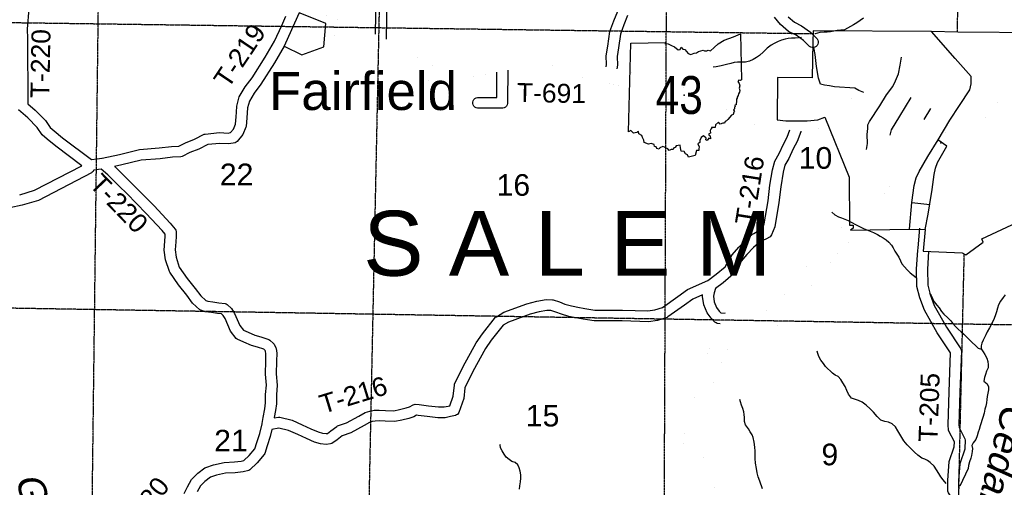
# Model space of a CAD drawing. Header units: feet. Extents: x -155 to 2562643, y -56 to 364810.
# Tile 83 of 121: x 2464126 to 2482326, y 277287 to 285928. Entities that reach past the tile are written whole.
import ezdxf
from ezdxf.enums import TextEntityAlignment as Align

# ---------------------------------------------------------------- set-up
doc = ezdxf.new("R2010")
doc.units = ezdxf.units.FT
doc.header["$MEASUREMENT"] = 0
doc.linetypes.add('HIDDEN2', pattern=[0.1875, 0.125, -0.0625])
doc.linetypes.add('water', pattern=[0])
for name, color, linetype in [('62', 7, 'Continuous'), ('COUNTY-RD', 7, 'Continuous'), ('HTEXT', 3, 'Continuous'), ('INCORPORATED', 3, 'Continuous'), ('MTEXT', 2, 'Continuous'), ('RT-MKR', 7, 'Continuous'), ('SECTION', 8, 'HIDDEN2'), ('SECTION-TEXT', 8, 'Continuous'), ('STATE-RT', 2, 'Continuous'), ('STREET-URBAN', 15, 'Continuous'), ('TR-TEXT', 6, 'Continuous'), ('TWP-RD', 6, 'Continuous'), ('WATER-TEXT', 1, 'Continuous'), ('WATERWAY', 14, 'water')]:
    doc.layers.add(name, color=color, linetype=linetype)
doc.styles.add('ARIAL', font='arial.ttf')

# ---------------------------------------------------------------- blocks, each defined once
blk = doc.blocks.new('SR3')
at = {"layer": '62', "color": 0, "linetype": 'Continuous'}
blk.add_line((-834, -543), (-794, 884), dxfattribs=at)
for points in [[(-794, 884), (-240, 893), (-249, 876), (-197, 872), (-141, 842), (-94, 823), (-37, 777), (-2, 778), (12, 815), (39, 786), (70, 781), (124, 713), (168, 698), (222, 722), (262, 725), (291, 749), (367, 768), (388, 756), (428, 759), (448, 768), (484, 760), (545, 812), (609, 873), (707, 931), (853, 985), (968, 1034), (985, 294)], [(985, 294), (968, 283), (941, 288), (924, 267), (946, 233), (956, 196), (947, 156), (956, 122), (950, 94), (933, 67), (927, 40), (913, 12), (914, -3), (901, -16), (903, -62), (896, -88), (899, -110), (877, -115), (882, -134), (868, -148), (871, -172), (855, -188), (870, -219), (858, -229), (848, -266), (820, -274), (763, -343), (744, -369), (721, -376), (709, -403), (681, -403), (640, -421), (613, -389), (566, -428), (560, -472), (501, -471), (503, -494), (490, -500), (478, -523), (485, -563), (457, -573), (460, -596), (478, -610), (486, -655), (456, -646), (432, -683), (407, -674), (415, -643), (373, -605), (333, -635), (312, -684), (312, -717), (282, -737), (301, -783), (298, -815), (299, -845), (261, -844), (239, -926)], [(239, -926), (174, -942), (129, -951), (114, -914), (81, -895), (61, -857), (15, -852), (4, -800), (-2, -759), (-65, -769), (-82, -795), (-104, -801), (-117, -827), (-148, -829), (-180, -841), (-202, -816), (-255, -791), (-279, -778), (-330, -798), (-340, -822), (-380, -812), (-390, -785), (-414, -777), (-419, -748), (-471, -733), (-511, -739), (-581, -716), (-585, -679), (-609, -633), (-621, -602), (-665, -577), (-674, -540), (-689, -541), (-701, -556), (-751, -563), (-770, -548), (-798, -522), (-834, -543)]]:
    blk.add_lwpolyline(points, dxfattribs=at)
at = {"layer": 'RT-MKR', "color": 0, "linetype": 'Continuous'}
blk.add_lwpolyline([(-794, 884), (-240, 893), (-249, 876), (-197, 872), (-141, 842), (-94, 823), (-37, 777), (-2, 778), (12, 815), (39, 786), (70, 781), (124, 713), (168, 698), (222, 722), (262, 725), (291, 749), (367, 768), (388, 756), (428, 759), (448, 768), (484, 760), (545, 812), (609, 873), (707, 931), (853, 985), (968, 1034), (985, 294), (985, 294), (968, 283), (941, 288), (924, 267), (946, 233), (956, 196), (947, 156), (956, 122), (950, 94), (933, 67), (927, 40), (913, 12), (914, -3), (901, -16), (903, -62), (896, -88), (899, -110), (877, -115), (882, -134), (868, -148), (871, -172), (855, -188), (870, -219), (858, -229), (848, -266), (820, -274), (763, -343), (744, -369), (721, -376), (709, -403), (681, -403), (640, -421), (613, -389), (566, -428), (560, -472), (501, -471), (503, -494), (490, -500), (478, -523), (485, -563), (457, -573), (460, -596), (478, -610), (486, -655), (456, -646), (432, -683), (407, -674), (415, -643), (373, -605), (333, -635), (312, -684), (312, -717), (282, -737), (301, -783), (298, -815), (299, -845), (261, -844), (239, -926), (239, -926), (174, -942), (129, -951), (114, -914), (81, -895), (61, -857), (15, -852), (4, -800), (-2, -759), (-65, -769), (-82, -795), (-104, -801), (-117, -827), (-148, -829), (-180, -841), (-202, -816), (-255, -791), (-279, -778), (-330, -798), (-340, -822), (-380, -812), (-390, -785), (-414, -777), (-419, -748), (-471, -733), (-511, -739), (-581, -716), (-585, -679), (-609, -633), (-621, -602), (-665, -577), (-674, -540), (-689, -541), (-701, -556), (-751, -563), (-770, -548), (-798, -522), (-834, -543), (-834, -543), (-794, 884)], close=True, dxfattribs=at)
at = {"layer": 'RT-MKR', "color": 0}
blk.add_point((63, 48), dxfattribs=at)

msp = doc.modelspace()

# ---------------------------------------------------------------- linework, layer by layer
at = {"layer": 'COUNTY-RD'}
for points in [[(2474974.35, 285097.41), (2474966.81, 285259.29), (2474996.68, 285439.79), (2475036.41, 285708.35), (2475108.24, 285904.73), (2475179.16, 286087.54)], [(2475360.9, 286003.05), (2475295.4, 285834.2), (2475231.27, 285658.86), (2475194.28, 285408.83), (2475167.57, 285247.48), (2475175.15, 285085.12), (2475163.89, 285019.12)], [(2474967.94, 285059.82), (2474974.35, 285097.41)], [(2473144.19, 284419.49), (2473143.9, 284377.78)]]:
    msp.add_lwpolyline(points, dxfattribs=at)
at = {"layer": 'INCORPORATED'}
msp.add_lwpolyline([(2469494.69, 285973.95), (2469288.65, 286056.77), (2469151.18, 285740.69), (2469012.6, 285441.54), (2469341.27, 285280.58), (2469747.84, 285429.33), (2469787.19, 285856.13), (2469494.69, 285973.95)], dxfattribs=at)
at = {"layer": 'INCORPORATED', "flags": 128}
msp.add_lwpolyline([(2483002.97, 285686.43), (2481469.71, 285698.64), (2480978.12, 285708.05), (2478793.51, 285722.19), (2478793.51, 285722.19), (2478787.42, 285513.09), (2478774.04, 284855.56), (2478774.04, 284855.56), (2478131.46, 284858.01), (2478131.46, 284858.01), (2478128.5, 284079.79), (2478128.5, 284079.79), (2478289.8, 284058.45), (2478289.8, 284058.45), (2478510.07, 284056.21), (2478510.07, 284056.21), (2478683.93, 284058.84), (2478879.02, 284077.83), (2479008.59, 284125.01), (2479008.59, 284125.01), (2479460.07, 283019.2), (2479460.07, 283019.2), (2479466.91, 282131.89), (2479466.91, 282131.89), (2479530.33, 282131.86), (2479530.33, 282076.9), (2479481.68, 282040.09), (2479481.68, 282040.09), (2480571.18, 282055.85), (2480862.01, 282053.29), (2480826.15, 281648.06), (2481548.44, 281617.59), (2481613.17, 281584.86), (2481936.93, 281815.87), (2481911.67, 281877.46), (2483101.95, 282432.74)], dxfattribs=at)
at = {"layer": 'SECTION'}
for points in [[(2471217.03, 307520.5), (2470320.08, 264556)], [(2465314.33, 264624.41), (2465742.8, 299321.65)], [(2475990.57, 264478.43), (2476124.29, 296760.95)], [(2481598.92, 296578.25), (2481453.93, 285698.94)], [(2454956.71, 286000.25), (2478791.99, 285670.05)], [(2481154.83, 263036.28), (2481586.19, 281598.5)], [(2486765.79, 280214.71), (2455117.38, 280743.49)]]:
    msp.add_lwpolyline(points, dxfattribs=at)
at = {"layer": 'STATE-RT', "color": 2, "linetype": 'Continuous', "const_width": 0.05}
for points in [[(2470702.9, 285661.91), (2470549.55, 285722.02), (2470335.09, 285805.23), (2470097.37, 285895.72), (2469842.57, 285995.53), (2469550.39, 286113.23), (2469278.56, 286221.14), (2469010.61, 286331.16), (2468740.72, 286439.98), (2468483.67, 286538.67), (2468260.32, 286625.26), (2468130.57, 286676.14), (2467972.44, 286720.53), (2467731.65, 286781.36), (2467463.34, 286851.61), (2467387.65, 286870.1)], [(2472948.1, 284956.49), (2472772.78, 284927.27), (2472541.96, 284889.59), (2472287.05, 284849.84), (2472030.9, 284803.85), (2471888.79, 284781.99), (2471797.65, 284780.62), (2471709.63, 284791.82), (2471624.7, 284811.04), (2471530.61, 284848.57), (2471408.18, 284920.38), (2471268.86, 285000.3), (2471109.98, 285092.75), (2470902.19, 285216.75), (2470760.53, 285303.52), (2470689.82, 285342.76), (2470606.23, 285377.59), (2470440.55, 285442.52), (2470227.47, 285525.19), (2469989.29, 285615.86), (2469731.81, 285716.73)], [(2474976.17, 285058.27), (2474943.78, 285064.34), (2474751.51, 285110.78), (2474649.95, 285134.06), (2474588.33, 285153.56), (2474511.15, 285184.19), (2474396.54, 285230.7), (2474281.9, 285284.85), (2474183.78, 285325.45), (2474093.58, 285353.99), (2473988.93, 285378.47), (2473892.07, 285397.68), (2473797.98, 285403.49), (2473717.9, 285402.28), (2473617.09, 285386.98), (2473522.37, 285369.04), (2473350.26, 285336.36), (2473168.51, 285301.58), (2472960.3, 285262.66), (2472723.96, 285223.27), (2472494.68, 285185.85), (2472237.43, 285145.72), (2471981.58, 285099.79), (2471863.61, 285081.65), (2471814.41, 285080.9), (2471761.81, 285087.6), (2471713.94, 285098.44), (2471662.81, 285118.83), (2471558.7, 285179.88), (2471418.94, 285260.06), (2471262.3, 285351.21), (2471057.41, 285473.47), (2470911.73, 285562.72), (2470901.46, 285568.42)], [(2478363.24, 283894.44), (2478006.91, 283944.59), (2477861.28, 283966.59), (2477712.08, 283989.51), (2477637.26, 284021.07), (2477573.66, 284056.13), (2477514.22, 284108.28), (2477446.45, 284178.12), (2477409.92, 284213.56), (2477377.18, 284234.68), (2477336.59, 284257.89), (2477313.27, 284266.61), (2477292.1, 284270.73), (2477273.23, 284273.13), (2477216.28, 284266.28), (2477075.8, 284248.08), (2476933.39, 284231.66), (2476822.19, 284220.71), (2476721.29, 284229.51), (2476651.56, 284243.89), (2476575.02, 284267.3), (2476449.73, 284320.24), (2476260.8, 284397.24), (2476081.38, 284470.91), (2475884.86, 284537.59), (2475739.38, 284581.11), (2475569.57, 284619.37), (2475341.83, 284670.12), (2475162.22, 284711.62), (2475010.35, 284746.66), (2474880.9, 284770.9), (2474682.77, 284818.76), (2474571.05, 284844.36), (2474487.61, 284870.76), (2474399.41, 284905.77), (2474275.98, 284955.86), (2474160.42, 285010.45), (2474081, 285043.31), (2474014.06, 285064.49), (2473925.55, 285085.19), (2473853.47, 285099.5), (2473791, 285103.35), (2473742.78, 285102.62), (2473667.53, 285091.2), (2473578.27, 285074.3), (2473406.44, 285041.66), (2473224.27, 285006.8), (2473148.36, 284992.61)], [(2478129.07, 284230.35), (2478050.23, 284241.45), (2477906.46, 284263.17), (2477794.4, 284280.39), (2477768.32, 284291.39), (2477747.02, 284303.13), (2477721.14, 284325.84), (2477658.59, 284390.3), (2477597.48, 284449.58), (2477533.06, 284491.12), (2477464.43, 284530.39), (2477395.01, 284556.33), (2477339.76, 284567.09), (2477274.25, 284575.43), (2477179.08, 284563.96), (2477039.36, 284545.86), (2476901.51, 284529.98), (2476820.49, 284521.99), (2476764.77, 284526.85), (2476725.9, 284534.87), (2476677.54, 284549.66), (2476564.73, 284597.32), (2476374.4, 284674.9), (2476186.66, 284751.99), (2475976.08, 284823.45), (2475815.42, 284871.49), (2475635.17, 284912.11), (2475408.23, 284962.68), (2475229.7, 285003.94), (2475163.89, 285019.12)], [(2481630.44, 283652.51), (2481708.72, 283783.96), (2481828.95, 283926.05), (2481956.96, 284084.3), (2482047.33, 284211.92), (2482141.7, 284339.6), (2482214.7, 284420.86), (2482281.92, 284486.01), (2482347.25, 284543.11), (2482426.65, 284598.42), (2482541.95, 284666.29), (2482655.58, 284712.1), (2482787.22, 284760.18), (2482842.06, 284780.15)], [(2480085.12, 284558.99), (2480056.87, 284570.59), (2479962.23, 284597.21), (2479893.89, 284608.2), (2479827.76, 284605.2), (2479765.76, 284594.24), (2479691.88, 284573.08), (2479590.28, 284527.46), (2479490.89, 284467.84), (2479399.56, 284406.34), (2479286.67, 284310.44), (2479171.75, 284216.52), (2479102.29, 284167.37), (2479032.62, 284132.25), (2479017.66, 284127.14)], [(2481347.8, 283790.12), (2481319.4, 283804.12), (2481177.95, 283878.13), (2481026.18, 283972.03), (2480888.55, 284058.12), (2480845.85, 284085.23), (2480688.17, 284185.35), (2480503.96, 284302.8), (2480338.01, 284406.51), (2480216.51, 284486.83), (2480141.6, 284535.8), (2480085.12, 284558.99)], [(2479017.66, 284127.14), (2478952.81, 284104.99), (2478879.02, 284077.83), (2478806.96, 284068.72), (2478718.87, 284059.37), (2478582.54, 284057.31), (2478416.14, 284054.79), (2478279.73, 284058.74), (2478157.17, 284074.92), (2478131.45, 284078.54)], [(2479065.73, 283985.05), (2478672.87, 283850.86)], [(2479677.45, 282184.45), (2479773.96, 282263.72), (2479837.29, 282320.79), (2479892.54, 282381.74), (2479973.14, 282491.18), (2480049.56, 282612.57), (2480120.11, 282723.86), (2480194.62, 282839.22), (2480229.61, 282913.89), (2480264.29, 283010.61), (2480266.29, 283010.64), (2480308.54, 283137.53), (2480356.86, 283260.5), (2480421.16, 283387.73), (2480495.55, 283511.1), (2480579.72, 283650.65), (2480722.66, 283885.27), (2480845.85, 284085.23)], [(2478672.87, 283850.86), (2478565.42, 283865.98)], [(2483099, 282421.55), (2483079.07, 282504.09), (2483049.47, 282607.85), (2483016.01, 282701.53), (2482966.45, 282798.98), (2482913.14, 282878.33), (2482853.86, 282955.59), (2482778.53, 283032.61), (2482685.13, 283111.35), (2482598.01, 283172.16), (2482488.81, 283234.64), (2482333.29, 283310.44), (2482181.81, 283384.3), (2482030.34, 283458.16), (2481814.29, 283559.1), (2481630.44, 283652.51), (2481485.04, 283722.46), (2481347.8, 283790.12)], [(2479102.73, 281889.51), (2479182.82, 281967.75), (2479278.51, 282051.32), (2479381.54, 282136.67), (2479466.34, 282205.7)], [(2479513.78, 282050.9), (2479637.25, 282151.43), (2479677.45, 282184.45)], [(2479312.35, 281674.91), (2479386.46, 281747.29), (2479472.91, 281822.78), (2479571.94, 281904.83), (2479742.75, 282043.87)], [(2479500.84, 282040.37), (2479513.78, 282050.9)], [(2477165.49, 280503.03), (2477182.46, 280538.62), (2477353.01, 280545.37), (2477507.09, 280555.81), (2477655.93, 280558.06), (2477834.01, 280554.69), (2478012.63, 280553.63), (2478024.07, 280555.24), (2478042.1, 280573.8), (2478123.14, 280680.09), (2478264.52, 280866.26), (2478409.88, 281059.17), (2478599.03, 281288.88), (2478749.91, 281472.54), (2478884.08, 281641.28), (2479006.54, 281788.42), (2479098.79, 281885.53)], [(2476956.68, 277228.52), (2476980.65, 277336.09), (2476993.35, 277470.77), (2476984.27, 277556.54), (2476941.39, 277642.81), (2476867.14, 277730.26), (2476774.34, 277818.13), (2476717.1, 277869.48), (2476713.17, 277908.53), (2476702.75, 278082.9), (2476699.08, 278157.49), (2476730.72, 278186.64), (2476779.7, 278240.96), (2476817.33, 278339.17), (2476839.54, 278449), (2476865.34, 278646.01), (2476905.15, 278923.76), (2476945.58, 279192.44), (2476956.29, 279229.15), (2476984.18, 279301.92), (2477055.3, 279472.01), (2477135.13, 279668.83), (2477224.09, 279892.61), (2477322.83, 280135.99), (2477375.38, 280246.2), (2477519.51, 280255.97), (2477655.35, 280258.02), (2477830.29, 280254.71), (2478032.69, 280253.51), (2478113.86, 280264.9), (2478198.99, 280304.74), (2478269.8, 280377.66), (2478361.88, 280498.43), (2478503.78, 280685.28), (2478645.58, 280873.47), (2478830.73, 281098.32), (2478983.23, 281283.96), (2479116.82, 281451.94), (2479230.82, 281588.94), (2479316.29, 281678.89)], [(2476629.86, 277228.9), (2476670.08, 277321.64), (2476683.73, 277382.97), (2476691.85, 277469.05), (2476691.61, 277471.32), (2476689.03, 277476.53), (2476649.02, 277523.64), (2476571, 277597.51), (2476467.76, 277690.14), (2476423.87, 277787.03), (2476414.07, 277884.57), (2476403.19, 278066.58), (2476396.11, 278210.5), (2476422.42, 278293.42), (2476476.66, 278360.48), (2476517.22, 278397.86), (2476519.54, 278400.42), (2476528.25, 278423.15), (2476543.44, 278498.26), (2476568.12, 278686.77), (2476608.33, 278967.36), (2476651.92, 279257.06), (2476671.75, 279325.01), (2476705.66, 279413.5), (2476777.9, 279586.25), (2476856.73, 279780.61), (2476945.69, 280004.41), (2477048.19, 280257.05), (2477073.7, 280310.54)]]:
    msp.add_lwpolyline(points, dxfattribs=at)
at = {"layer": 'STREET-URBAN'}
for points in [[(2480571.18, 282055.85), (2480614.72, 282547.12), (2480657.88, 282862.08), (2480696.59, 283006.69), (2480753.59, 283121.42), (2480911.19, 283397.38), (2481100.51, 283707.7), (2481321.37, 284070.4), (2481497, 284344.52), (2481688.52, 284632.81), (2481711.53, 284743.22), (2481714.31, 284877.48), (2481419.02, 285211.31), (2480978.12, 285708.05)], [(2479728.4, 284583.54), (2479638.97, 284621.63), (2479564.55, 284661), (2479186, 284687.51), (2479091.78, 284702.65), (2479003.59, 284715.85), (2478927.35, 284735.17), (2478888.32, 284845), (2478856.31, 285061.08), (2478830.23, 285287.23), (2478806.77, 285410.98)], [(2479779.07, 283529.02), (2479798.08, 283639.4), (2479792.55, 283805.64), (2479805.54, 283917.95), (2479800.95, 283982.02), (2479832.38, 284046.43), (2480027.87, 284338.77), (2480150.16, 284536.26), (2480264.81, 284693.61), (2480315.88, 284800.27), (2480372.79, 284925.02), (2480403.34, 285085.59), (2480425.99, 285236.06)], [(2480217.01, 283793.58), (2480238.12, 283891.95), (2480391.94, 284143.83), (2480606.97, 284488.45)], [(2480845.85, 284085.23), (2480969.08, 284289.48)], [(2480862, 282053.29), (2480918.9, 282335.59), (2480951.22, 282522.22), (2480992.8, 282791.08), (2481032.28, 283069.94), (2481051.27, 283182.31), (2481090.35, 283286.86), (2481265.71, 283591.04), (2481099.96, 283706.79)], [(2480614.69, 282546.73), (2480950.03, 282515.34)]]:
    msp.add_lwpolyline(points, dxfattribs=at)
msp.add_point((2481152.75, 283653.53), dxfattribs=at)
at = {"layer": 'TWP-RD'}
for points in [[(2470702.9, 285661.91), (2470737.3, 287854.82)], [(2470937.08, 287839.27), (2470901.46, 285568.42)], [(2464295.1, 286132.72), (2464264.5, 285750.66), (2464272.58, 285580.76), (2464278.65, 284375.96), (2464412.08, 284258.9), (2464601.06, 284062.48), (2464690.41, 283935.09), (2464761.17, 283873.08), (2464914.04, 283747.51), (2465454.77, 283343.43), (2465555.03, 283359.16), (2465644.67, 283369.56), (2465647.28, 283370.43), (2465652.81, 283370.77), (2465969.74, 283439.5), (2466339.51, 283528.17), (2466701.4, 283557.58), (2466930.7, 283584.91), (2467064.86, 283592.07), (2467187.39, 283654.54), (2467355.51, 283721.25), (2467537.1, 283810.01), (2467554.12, 283814.87), (2467820.97, 283842.06), (2467979.03, 283832.53), (2468021.96, 283840.61), (2468075.11, 283907.95), (2468112.59, 283996.59), (2468126.92, 284134.88), (2468133.48, 284219.26), (2468136.42, 284331.6), (2468185.48, 284502.5), (2468290.78, 284684.17), (2468420.14, 284854), (2468665.77, 285236.36), (2468834.64, 285533.19), (2468968.72, 285822.63), (2469043.06, 285993.53)], [(2478330.5, 285981.34), (2478448.63, 285880.28), (2478580.04, 285815.83), (2478744.87, 285696.17), (2478867.2, 285574.8), (2478880.45, 285552.06), (2478887.37, 285526.65), (2478887.47, 285500.32), (2478880.76, 285474.87), (2478867.68, 285452), (2478849.13, 285433.31), (2478826.39, 285420.06), (2478800.98, 285413.14), (2478774.65, 285413.04), (2478749.2, 285419.75), (2478726.33, 285432.83), (2478614.92, 285543.36), (2478476.5, 285643.85), (2478337.84, 285711.86), (2478188.67, 285839.47), (2478074.96, 285972.3)], [(2469228.12, 285917.55), (2469151.18, 285740.69), (2469012.6, 285441.54), (2468836.95, 285132.79), (2468584.08, 284739.17), (2468457.51, 284573), (2468370.9, 284423.58), (2468335.68, 284300.9), (2468333.28, 284208.89), (2468326.12, 284116.82), (2468309.22, 283953.7), (2468305.52, 283939.31), (2468248.81, 283805.21), (2468148.31, 283677.88), (2468129.41, 283663.1), (2468107.53, 283653.2), (2467991.71, 283631.41), (2467825.11, 283641.44), (2467600.95, 283618.6), (2467436.43, 283538.19), (2467269.87, 283472.1), (2467127.46, 283399.49), (2467107.18, 283394.04), (2466947.89, 283385.55), (2466721.34, 283358.54), (2466371.11, 283330.07), (2466014.25, 283244.5), (2465880.59, 283215.51), (2465890.78, 283206.49), (2466123.94, 282976.87), (2466248.26, 282854.44), (2466608.98, 282487.32), (2466907.78, 282166.5), (2467000.05, 282059.16), (2467010.78, 282038.43), (2467016.45, 282015.79), (2467017.7, 281919.78), (2467010.55, 281820.39)], [(2473143.9, 284377.78), (2473136.95, 284352.46), (2473123.71, 284329.8), (2473105.08, 284311.33), (2473082.3, 284298.28), (2473056.93, 284291.56), (2472588.29, 284292.41), (2472562.87, 284299.27), (2472540.09, 284312.48), (2472521.5, 284331.13), (2472508.37, 284353.97), (2472501.61, 284379.4), (2472501.65, 284405.73), (2472508.51, 284431.15), (2472521.72, 284453.93), (2472540.37, 284472.52), (2472563.21, 284485.65), (2472588.64, 284492.41), (2472944.71, 284491.76), (2472948.1, 284956.49)], [(2473148.36, 284992.61), (2473144.19, 284419.49)], [(2464125.11, 282692.68), (2464399.01, 282774.77), (2465274.46, 283228.5), (2464790.64, 283590.05), (2464631.76, 283720.56), (2464540.49, 283800.53), (2464446.2, 283934.97), (2464273.83, 284114.13), (2464104.96, 284262.28)], [(2478565.42, 283865.98), (2478562.71, 283857.71), (2478496.11, 283674.87), (2478425.61, 283539.67), (2478343.07, 283364.81), (2478270.86, 283236.85), (2478235.51, 283111.3), (2478192.37, 282840.35), (2478160.02, 282550.76), (2478081.43, 282100.44), (2478023.6, 281950.15), (2478011.38, 281931.78), (2477995.43, 281916.51), (2477920.59, 281871.25), (2477876.83, 281854.65), (2477797.62, 281806.59), (2477790.01, 281801.97), (2477689.1, 281716.76), (2477568.24, 281590.65), (2477459.4, 281463.65), (2477403.35, 281368.61), (2477326.63, 281236.05), (2477315.08, 281222.42), (2477126.57, 281066.94), (2476985.49, 280958.54), (2476960.13, 280879), (2476947.87, 280817.87), (2476964.93, 280713.01), (2477007.28, 280608.61), (2477057.17, 280543.9), (2477088.84, 280509.99), (2477165.49, 280503.03)], [(2477167.03, 281359.56), (2477230.66, 281469.5), (2477296.08, 281580.43), (2477420, 281725.02), (2477552, 281862.76), (2477672.53, 281964.53), (2477672.74, 281964.75), (2477672.92, 281964.86), (2477694.37, 281977.88), (2477694.38, 281977.88), (2477788.76, 282035.15), (2477832.66, 282051.8), (2477853.2, 282064.23), (2477887.77, 282154.05), (2477961.94, 282579.08), (2477994.13, 282867.19), (2478039.83, 283154.26), (2478084.86, 283314.2), (2478165.31, 283456.76), (2478246.43, 283628.62), (2478312.69, 283755.68), (2478363.24, 283894.44)], [(2465480.84, 283123.58), (2465468, 283108.07), (2465452.34, 283095.44), (2464474.39, 282588.57), (2464173.84, 282498.5), (2463943.66, 282451.71)], [(2467168.74, 277174.61), (2467226.23, 277295.53), (2467303.86, 277434.04), (2467312.83, 277445.66), (2467417.29, 277546.27), (2467549.45, 277646.58), (2467563.96, 277654.24), (2467707.8, 277702.19), (2467905.43, 277748.02), (2468093.91, 277754.76), (2468218.5, 277767.49), (2468271.79, 277781.9), (2468368.08, 277874.24), (2468473.26, 277999.76), (2468506.59, 278115.21), (2468565.4, 278279.24), (2468604.97, 278458.96), (2468606.39, 278467.94), (2468606.77, 278468.84), (2468625.72, 278575.36), (2468654.11, 278734.92), (2468654.12, 278734.94), (2468654.88, 278739.23), (2468670.24, 278847.49), (2468672.13, 279002.52), (2468685.45, 279176.24), (2468669.04, 279375.46), (2468673.99, 279623.53), (2468677.95, 279751.22), (2468670.59, 279799.62), (2468663.25, 279815.09), (2468638.49, 279836.51), (2468521.31, 279878.85), (2468410.45, 279908.02), (2468267.34, 279967.67), (2468145.95, 280024.1), (2468127.33, 280038.9), (2468022.56, 280173.28), (2467921.84, 280405.97), (2467886.05, 280460.4), (2467853.52, 280491.07), (2467782.77, 280499.79), (2467669.37, 280516.11), (2467556.97, 280527.77), (2467471.49, 280558.51), (2467453.98, 280569.24), (2467322.68, 280692.67), (2467212.45, 280839.08), (2467060.56, 281028.84), (2466899.22, 281262.01), (2466892.65, 281275.38), (2466823.29, 281493.34), (2466796.18, 281671.01), (2466811.19, 281836.59), (2466817.6, 281925.66), (2466817.09, 281965.19), (2466758.7, 282033.11), (2466464.45, 282349.05), (2466106.76, 282713.09), (2465964.84, 282852.85), (2465964.83, 282852.87), (2465754.24, 283060.25), (2465633.69, 283166.94), (2465582.07, 283160.96), (2465493.38, 283147.04), (2465489.44, 283139.67), (2465480.84, 283123.58)], [(2480731.02, 281709.16), (2480763.57, 282075.26)], [(2467010.55, 281820.39), (2466997.56, 281677.15), (2467018.63, 281539.03), (2467076.44, 281357.38), (2467221.06, 281148.38), (2467370.45, 280961.74), (2467472.15, 280826.66), (2467568.37, 280736.21), (2467601.78, 280724.19), (2467693.94, 280714.63), (2467809.24, 280698.05), (2467921.05, 280684.26), (2467941.06, 280677.32), (2467959.19, 280666.33), (2468040.29, 280589.85), (2468098.48, 280501.36), (2468195.97, 280276.13), (2468262.91, 280190.28), (2468348, 280150.73), (2468474.68, 280097.92), (2468580.85, 280069.99), (2468732.52, 280015.19), (2468748.37, 280005.9), (2468817.88, 279945.78), (2468830.48, 279929.21), (2468860.73, 279865.43), (2468865, 279851.47), (2468878.42, 279763.27), (2468873.93, 279618.44), (2468869.2, 279381.7), (2468886.09, 279176.8), (2468872.03, 278993.64), (2468870.06, 278832.16), (2468852.4, 278707.65), (2468829.29, 278577.77), (2468827.63, 278568.46), (2468909.69, 278585.59), (2468932.54, 278585.1), (2469160.77, 278526.99), (2469348.29, 278443.67), (2469509.59, 278369.73), (2469640.14, 278311.32), (2469724.21, 278290.25), (2469792.22, 278281.71), (2469812.42, 278284.15), (2469878.53, 278328.05), (2469985.04, 278412.31), (2470000.06, 278420.49), (2470165.6, 278476.86), (2470395.45, 278601.59), (2470512.97, 278669.95), (2470596.11, 278696.41), (2470675.41, 278709.54), (2470770.44, 278713.11), (2470890.26, 278706.51), (2471043.01, 278701.25), (2471147.55, 278724.02), (2471266.55, 278752.62), (2471330.61, 278773.3), (2471397.81, 278812.06), (2471417.03, 278818.45), (2471437.16, 278820.87), (2471511.07, 278814.74), (2471681.57, 278794.79), (2471864.45, 278772.05), (2471969.6, 278771.78), (2472046.05, 278788.52), (2472074.01, 278795.06), (2472136.89, 278972.28), (2472159.91, 279176.03), (2472164.72, 279192.52), (2472325.59, 279521), (2472565.64, 279956.97), (2472678.58, 280123.91), (2472923.39, 280427.95), (2472937.28, 280439.9), (2473075.73, 280520.57), (2473499.95, 280679.58), (2473685.75, 280724.03), (2473854.41, 280756.71), (2473972.96, 280753.6), (2473987.68, 280750.99), (2474105.38, 280711.38), (2474203.89, 280673.53), (2474322.9, 280639.4), (2474357.33, 280632.12), (2474357.34, 280632.12), (2474442.57, 280614.09), (2474572.66, 280590.32), (2474758.26, 280560.41), (2475266.5, 280561.47), (2475736.64, 280546.23), (2475867.18, 280563.93), (2476009.71, 280610.75), (2476294.1, 280811.78), (2476467.03, 280940.42), (2476848.63, 281105.6), (2477001.98, 281223.43), (2477167.03, 281359.56)], [(2481074.33, 276122.32), (2481207.5, 276458.17), (2481299.9, 276664.36), (2481380.07, 276845.58), (2481389.01, 277017.46), (2481346.76, 277101.9), (2481292.32, 277186.22), (2481284.17, 277213.32), (2481281.94, 277415.75), (2481305.94, 277761.93), (2481399.49, 278034.98), (2481403, 278128.08), (2481299.83, 278325.5), (2481294.22, 278345.21), (2481287.39, 278438.46), (2481304.22, 279053.38), (2481330.63, 279773.69), (2481087.57, 280140.86), (2480851.13, 280561.73), (2480763.56, 280786.71), (2480711.05, 280996.95), (2480703.92, 281323.01), (2480726.97, 281663.62), (2480731.02, 281709.16)], [(2480926.09, 281643.84), (2480904.06, 281318.43), (2480910.51, 281023.71), (2480954.54, 280847.45), (2481032.4, 280647.4), (2481258.37, 280245.17), (2481520.86, 279848.65), (2481528.53, 279829.31), (2481532.05, 279808.84), (2481504.12, 279046.98), (2481487.59, 278443.04), (2481491.42, 278390.7), (2481598.6, 278185.6), (2481604.35, 278160.13), (2481598.51, 278005.41), (2481595.83, 277991.01), (2481503.64, 277721.92), (2481482.02, 277409.93), (2481483.69, 277258.55)], [(2477073.7, 280310.54), (2477020.59, 280315.36), (2476997.51, 280323.36), (2476977.03, 280336.68), (2476904.55, 280414.3), (2476832.22, 280508.12), (2476771.13, 280658.68), (2476746.1, 280812.57), (2476746.43, 280830.56), (2476749.26, 280844.66), (2476567.78, 280766.1), (2476411.52, 280649.86), (2476106.8, 280434.46), (2476093.47, 280427.75), (2475912.2, 280368.21), (2475746.9, 280345.79), (2475263.46, 280361.47), (2474742.46, 280360.37), (2474538.77, 280393.2), (2474403.89, 280417.85), (2474339.73, 280431.42), (2474339.72, 280431.42)], [(2474339.72, 280431.42), (2474274.58, 280445.2), (2474140.34, 280483.69), (2474037.58, 280523.18), (2473945.22, 280554.26), (2473871.01, 280556.21), (2473728.06, 280528.51), (2473558.54, 280487.96), (2473161.78, 280339.23), (2473061.84, 280281.01), (2472839.58, 280004.96), (2472736.42, 279852.49), (2472503.09, 279428.73), (2472355.73, 279127.83), (2472333.05, 278927.02), (2472240.88, 278667.25), (2472230.55, 278650.05), (2472216.99, 278635.23), (2472200.79, 278623.42), (2472182.55, 278615.06), (2472090.23, 278593.46), (2471990.98, 278571.72), (2471851.8, 278572.09), (2471657.61, 278596.23), (2471491.19, 278615.7), (2471461.88, 278618.13), (2471412.21, 278589.48), (2471320.72, 278559.94), (2471192.21, 278529.06), (2471061.14, 278500.51), (2470881.32, 278506.69), (2470768.68, 278512.91), (2470695.59, 278510.16), (2470643.01, 278501.45), (2470594.55, 278486.03), (2470493.44, 278427.21), (2470246.11, 278293), (2470088.92, 278239.47), (2469996.09, 278166.03), (2469893.55, 278097.95), (2469871.61, 278089.86), (2469791.78, 278080.19), (2469687.3, 278093.31), (2469574.49, 278121.59), (2469427.07, 278187.55), (2469266.02, 278261.37), (2469095.03, 278337.35), (2468916.72, 278382.75), (2468787.02, 278355.67), (2468757.98, 278223.76), (2468696.99, 278053.67), (2468656.66, 277913.96), (2468646.84, 277895.51), (2468514.38, 277737.44), (2468382.72, 277611.17), (2468360.81, 277598.79), (2468255.01, 277570.17), (2468107.65, 277555.12), (2467931.84, 277548.84), (2467762.14, 277509.49), (2467650.68, 277472.33), (2467547.57, 277394.07), (2467467.51, 277316.96), (2467403.97, 277203.59)]]:
    msp.add_lwpolyline(points, dxfattribs=at)
at = {"layer": 'WATERWAY'}
for points in [[(2479722.64, 285956.71), (2479662.97, 285913.68), (2479601.26, 285872.63), (2479539.5, 285835.6), (2479483.68, 285804.67), (2479427.92, 285769.73), (2479372.09, 285738.8), (2479301.82, 285735.78), (2479237.63, 285728.82), (2479177.54, 285715.91), (2479111.46, 285700.89), (2479051.2, 285700.02), (2478992.98, 285697.17), (2478918.75, 285690.07), (2478832.66, 285668.75), (2478825.52, 285666.72)], [(2478577.59, 285599.09), (2478522.34, 285591.97), (2478460.13, 285587.05), (2478393.84, 285586.09), (2478331.63, 285581.17), (2478273.55, 285568.29), (2478205.51, 285549.23), (2478143.56, 285526.25), (2478071.75, 285489.07), (2478017.97, 285456.16), (2477944.43, 285398.88), (2477875.05, 285331.62), (2477803.67, 285264.32), (2477745.87, 285231.36), (2477686.17, 285190.34), (2477614.28, 285159.18), (2477542.2, 285142.07), (2477467.88, 285141), (2477391.52, 285141.9), (2477331.32, 285137.01), (2477269.31, 285118.04), (2477193.26, 285096.86), (2477143.19, 285086.1), (2477091.08, 285077.31), (2476998.94, 285057.91), (2476946.83, 285049.12)], [(2479135.67, 282374.23), (2479194.62, 282324.88), (2479259.43, 282287.67), (2479317.98, 282266.43), (2479376.59, 282241.18), (2479437.19, 282217.96), (2479508.02, 282180.84), (2479572.82, 282143.63), (2479663.85, 282098.77), (2479724.53, 282069.53), (2479785.15, 282044.3), (2479845.74, 282021.09), (2479908.34, 281997.9), (2479983.21, 281958.83), (2480033.85, 281929.44), (2480086.52, 281898.08), (2480139.3, 281858.69), (2480194.15, 281815.31), (2480241.1, 281761.78), (2480269.94, 281709.99), (2480304.93, 281650.26), (2480378.8, 281538.89), (2480407.84, 281473.05), (2480432.73, 281417.19), (2480481.69, 281363.69), (2480530.68, 281308.18), (2480587.73, 281250.78), (2480642.6, 281205.39), (2480695.41, 281163.99), (2480704.93, 281155.12)], [(2480940.69, 280875.91), (2480971.26, 280830.67), (2481000.17, 280774.86), (2481031.1, 280717.08), (2481078.17, 280655.52), (2481119.09, 280601.9), (2481164.18, 280538.3), (2481211.1, 280486.78), (2481284.41, 280415.56), (2481337.34, 280366.13), (2481376.25, 280312.48), (2481423.21, 280258.95), (2481474.15, 280207.48), (2481527.07, 280158.05), (2481579.88, 280116.65), (2481628.81, 280065.15), (2481681.79, 280011.71), (2481734.74, 279960.27), (2481791.73, 279906.89), (2481840.66, 279855.39), (2481905.64, 279836.78)], [(2482339.21, 280842.44), (2482301.74, 280791.71), (2482256.44, 280726.8), (2482221.24, 280658.02), (2482200.01, 280595.47), (2482182.83, 280530.97), (2482161.54, 280472.43), (2482136.33, 280407.82), (2482105.17, 280337.09), (2482052.36, 280233.93), (2482011.22, 280159.04), (2481981.81, 280106.41), (2481958.44, 280053.87), (2481933.02, 280003.3), (2481911.69, 279948.78), (2481896.32, 279898.36), (2481899.05, 279846.2), (2481938, 279790.54), (2481966.84, 279738.75), (2481999.87, 279674.98), (2482022.86, 279611.06), (2482027.69, 279552.9), (2482028.53, 279492.68), (2481997.2, 279434), (2481977.95, 279373.48), (2481962.7, 279315.04), (2481949.53, 279250.59), (2482008.48, 279201.25), (2482031.36, 279145.36), (2482034.17, 279087.17), (2482011.8, 278962.36), (2482004.52, 278908.05), (2481995.35, 278845.67), (2481982.15, 278783.23), (2481968.85, 278728.83), (2481951.78, 278656.3), (2481930.75, 278579.7), (2481882.71, 278422.39), (2481859.56, 278353.79), (2481844.19, 278303.37), (2481826.98, 278240.87), (2481801.82, 278172.24), (2481748.45, 278109.23), (2481727.09, 278056.71), (2481735.85, 278004.63), (2481734.65, 277946.39), (2481721.57, 277875.92), (2481708.23, 277823.53), (2481683.04, 277756.9), (2481665.92, 277688.39), (2481656.6, 277636.05), (2481505.7, 277310.59)], [(2481253.69, 277354.87), (2481193.44, 277426.55), (2481154.49, 277482.2), (2481113.48, 277541.84), (2481074.4, 277607.54), (2481027.25, 277675.12), (2480957.98, 277744.39), (2480907.24, 277781.81), (2480854.68, 277805.14), (2480800.14, 277826.44), (2480727.08, 277879.59), (2480665.98, 277938.94), (2480596.79, 278002.19), (2480529.53, 278071.49), (2480470.22, 278146.93), (2480412.67, 278240.47), (2480359.16, 278332.06), (2480313.99, 278401.68), (2480254.91, 278461.06), (2480188.23, 278488.2), (2480119.72, 278503.27), (2480045.04, 278528.29), (2479977.78, 278597.59), (2479910.43, 278672.92), (2479845.24, 278738.23), (2479769.94, 278807.42), (2479696.85, 278862.58), (2479628.11, 278893.71), (2479559.54, 278912.79), (2479502.99, 278934.06), (2479447.76, 279005.54), (2479414.64, 279075.34), (2479381.47, 279149.15), (2479342.39, 279214.84), (2479303.33, 279278.53), (2479254.37, 279332.03), (2479201.75, 279359.38), (2479149, 279396.77), (2479022.74, 279519.42), (2478985.77, 279577.12), (2478934.69, 279638.62), (2478897.62, 279704.34), (2478876.75, 279760.26), (2478868.13, 279802.3)], [(2477854.84, 277259.73), (2477806.72, 277397.58), (2477777.4, 277483.49), (2477758.37, 277551.48), (2477743.16, 277633.58), (2477727.73, 277731.75), (2477720.51, 277817.98), (2477718.6, 277954.49), (2477713.53, 278030.71), (2477704.23, 278120.93), (2477682.97, 278204.95), (2477662.16, 278256.85), (2477629.24, 278312.6), (2477594.34, 278366.3), (2477539.02, 278443.81), (2477522.11, 278503.8), (2477521.08, 278578.08), (2477518.34, 278630.24), (2477511.62, 278680.34), (2477492.68, 278742.31), (2477469.69, 278806.23), (2477446.73, 278868.14), (2477436.13, 278908.14)], [(2473362.85, 277254.91), (2473372.09, 277313.27), (2473383.13, 277385.72), (2473390.19, 277456.09), (2473387.34, 277516.29), (2473374.34, 277584.37), (2473355.37, 277648.34), (2473334.53, 277702.25), (2473281.66, 277747.67), (2473225.17, 277764.92), (2473174.48, 277798.32), (2473119.61, 277843.71), (2473080.66, 277899.36), (2473043.64, 277961.07), (2473014.77, 278014.87), (2473003.91, 278072.94), (2473013.82, 278083.12)]]:
    msp.add_lwpolyline(points, dxfattribs=at)

# ---------------------------------------------------------------- block references
at = {"layer": 'RT-MKR', "xscale": 1.150001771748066, "yscale": 1.150001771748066}
msp.add_blockref('SR3', (2476337.59, 284480.23), dxfattribs=at)

# ---------------------------------------------------------------- texts
at = {"layer": 'HTEXT', "style": 'ARIAL'}
msp.add_text('S A L E M', height=1200, dxfattribs=at).set_placement((2474246.6, 281795.75), align=Align.MIDDLE_CENTER)
at = {"layer": 'MTEXT', "style": 'ARIAL'}
msp.add_text('Fairfield', height=700, dxfattribs=at).set_placement((2468732.55, 284049.42), align=Align.BOTTOM_LEFT)
at = {"layer": 'RT-MKR', "style": 'ARIAL', "width": 0.8}
msp.add_text('43', height=700, dxfattribs=at).set_placement((2476317.6, 284536.07), align=Align.MIDDLE)
at = {"layer": 'SECTION-TEXT', "style": 'ARIAL'}
for s, p in [('10', (2478836.11, 283053.49)), ('22', (2468135.64, 282748.63)), ('16', (2473251.07, 282553.59)), ('15', (2473791.33, 278290.65)), ('21', (2468031.15, 277829.13)), ('9', (2479101.29, 277573.57))]:
    msp.add_text(s, height=400, dxfattribs=at).set_placement(p, align=Align.BOTTOM_CENTER)
at = {"layer": 'TR-TEXT', "style": 'ARIAL'}
for s, rotation, p in [('T-219', 56, (2468065.9, 284578.86)), ('T-220', 89, (2464777.91, 284472.22)), ('T-691', 359, (2473311.94, 284302.49)), ('T-216', 81, (2477795.62, 282102.25)), ('T-220', 314, (2465314.98, 282796.87)), ('T-216', 17, (2469763.18, 278541.34)), ('T-205', 88, (2481193.06, 278115.25)), ('T-220', 52, (2466213.97, 276229.68))]:
    msp.add_text(s, height=350, rotation=rotation, dxfattribs=at).set_placement(p, align=Align.BOTTOM_LEFT)
at = {"layer": 'WATER-TEXT', "style": 'ARIAL', "oblique": 10}
for s, rotation, p in [('Cedar', 256, (2481927.96, 277976.57)), ('Grassy', 285, (2464185.48, 276359.64))]:
    msp.add_text(s, height=500, rotation=rotation, dxfattribs=at).set_placement(p, align=Align.BOTTOM_CENTER)

doc.saveas('drawing.dxf')
